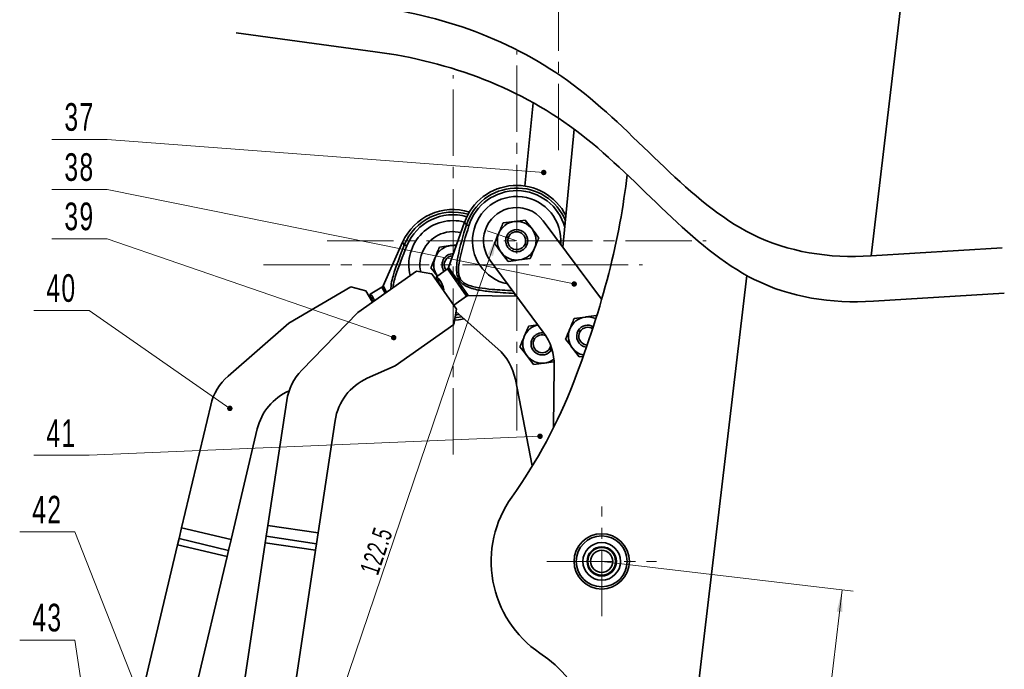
# Model space of a CAD drawing. Header units: millimetres. Extents: x -594 to 641, y -420 to 420.
# Tile 25 of 43: x 184 to 362, y -188 to -70. Entities that reach past the tile are written whole.
import ezdxf

# ---------------------------------------------------------------- set-up
doc = ezdxf.new("R2010")
doc.units = ezdxf.units.MM
doc.linetypes.add('点画线', pattern=[18, 12, -2, 2, -2])
doc.layers.get('0').update_dxf_attribs({"lineweight": 35})
for name, color, linetype, lineweight in [('中心线层', 1, '点画线', 18), ('尺寸线层', 3, 'Continuous', 18), ('粗实线层', 7, 'Continuous', 35), ('细实线层', 7, 'Continuous', 18)]:
    doc.layers.add(name, color=color, linetype=linetype, lineweight=lineweight)
doc.styles.add('标准', font='txt', dxfattribs={"width": 0.667})
doc.dimstyles.new('GB_尺寸', dxfattribs={"dimtxt": 3.5, "dimasz": 4, "dimexe": 2, "dimexo": 0, "dimtad": 1, "dimdsep": 46, "dimtxsty": '标准', "dimblk": '_CAXARROW', "dimcen": 0, "dimdle": 6, "dimazin": 2, "dimtfac": 0.707107, "dimtdec": 3, "dimtmove": 2, "dimatfit": 3, "dimfxl": 0, "dimfrac": 2, "dimtolj": 1, "dimtzin": 0, "dimarcsym": 0})

# ---------------------------------------------------------------- blocks, each defined once
blk = doc.blocks.new('*X25')
at = {"layer": '尺寸线层', "linetype": 'Continuous'}
for points in [[(270.61, -109.01), (268.85, -112.64), (269.79, -112.96)], [(231.22, -225.03), (232.03, -221.09), (232.98, -221.41)]]:
    blk.add_hatch(color=0, dxfattribs=at).paths.add_polyline_path(points, flags=0)
at = {"layer": '尺寸线层', "color": 0, "linetype": 'Continuous'}
for p, q in [((274.07, -110.19), (268.71, -108.37)), ((231.22, -225.03), (270.61, -109.01)), ((234.68, -226.21), (229.33, -224.39))]:
    blk.add_line(p, q, dxfattribs=at)
at = {"layer": '尺寸线层', "color": 0, "insert": (248.68, -166.27), "char_height": 3.5, "width": 16.1825, "attachment_point": 5, "rotation": 71.2506, "line_spacing_factor": 1.15057, "style": '标准'}
blk.add_mtext('\\T1.1;122.5', dxfattribs=at)
blk = doc.blocks.new('_CAXARROW')
blk.add_hatch(color=0).paths.add_polyline_path([(0, 0), (-1, 0.125), (-1, -0.125)], flags=0)
blk = doc.blocks.new('*X26')
at = {"layer": '尺寸线层', "linetype": 'Continuous'}
for points in [[(332.95, -173.33), (331.98, -177.24), (332.97, -177.36)], [(323.54, -252.77), (323.52, -248.74), (324.51, -248.86)]]:
    blk.add_hatch(color=0, dxfattribs=at).paths.add_polyline_path(points, flags=0)
at = {"layer": '尺寸线层', "color": 0, "linetype": 'Continuous'}
for p, q in [((289.45, -168.18), (334.93, -173.56)), ((323.54, -252.77), (332.95, -173.33)), ((280.05, -247.63), (325.53, -253.01))]:
    blk.add_line(p, q, dxfattribs=at)
at = {"layer": '尺寸线层', "color": 0, "insert": (325.91, -212.78), "char_height": 3.5, "width": 7, "attachment_point": 5, "rotation": 83.2479, "line_spacing_factor": 1.15057, "style": '标准'}
blk.add_mtext('\\T1.1;80', dxfattribs=at)
blk = doc.blocks.new('*X77')
at = {"layer": '细实线层', "lineweight": 18}
h = blk.add_hatch(color=0, dxfattribs=at)
edge = h.paths.add_edge_path(flags=0)
edge.add_arc((0, 0), 0.5, 0, 360)
at = {"layer": '细实线层', "color": 0}
for p, q in [((-79.01, 5.97), (-89.01, 5.97)), ((0, 0), (-79.01, 5.97))]:
    blk.add_line(p, q, dxfattribs=at)
at = {"layer": '细实线层', "color": 0, "lineweight": 18, "insert": (-84.01, 7.47), "char_height": 5, "width": 17, "attachment_point": 8, "line_spacing_factor": 1.15057, "style": '标准'}
blk.add_mtext('\\T1.1;37', dxfattribs=at)
blk = doc.blocks.new('*X78')
at = {"layer": '细实线层', "lineweight": 18}
h = blk.add_hatch(color=0, dxfattribs=at)
edge = h.paths.add_edge_path(flags=0)
edge.add_arc((0, 0), 0.5, 0, 360)
at = {"layer": '细实线层', "color": 0}
for p, q in [((-84.52, 17.08), (-94.52, 17.08)), ((0, 0), (-84.52, 17.08))]:
    blk.add_line(p, q, dxfattribs=at)
at = {"layer": '细实线层', "color": 0, "lineweight": 18, "insert": (-89.52, 18.58), "char_height": 5, "width": 17, "attachment_point": 8, "line_spacing_factor": 1.15057, "style": '标准'}
blk.add_mtext('\\T1.1;38', dxfattribs=at)
blk = doc.blocks.new('*X79')
at = {"layer": '细实线层', "lineweight": 18}
h = blk.add_hatch(color=0, dxfattribs=at)
edge = h.paths.add_edge_path(flags=0)
edge.add_arc((0, 0), 0.5, 0, 360)
at = {"layer": '细实线层', "color": 0}
for p, q in [((-51.86, 17.85), (-61.86, 17.85)), ((0, 0), (-51.86, 17.85))]:
    blk.add_line(p, q, dxfattribs=at)
at = {"layer": '细实线层', "color": 0, "lineweight": 18, "insert": (-56.86, 19.35), "char_height": 5, "width": 17, "attachment_point": 8, "line_spacing_factor": 1.15057, "style": '标准'}
blk.add_mtext('\\T1.1;39', dxfattribs=at)
blk = doc.blocks.new('*X80')
at = {"layer": '细实线层', "lineweight": 18}
h = blk.add_hatch(color=0, dxfattribs=at)
edge = h.paths.add_edge_path(flags=0)
edge.add_arc((0, 0), 0.5, 0, 360)
at = {"layer": '细实线层', "color": 0}
for p, q in [((-25.47, 17.7), (-35.47, 17.7)), ((0, 0), (-25.47, 17.7))]:
    blk.add_line(p, q, dxfattribs=at)
at = {"layer": '细实线层', "color": 0, "lineweight": 18, "insert": (-30.47, 19.2), "char_height": 5, "width": 17, "attachment_point": 8, "line_spacing_factor": 1.15057, "style": '标准'}
blk.add_mtext('\\T1.1;40', dxfattribs=at)
blk = doc.blocks.new('*X81')
at = {"layer": '细实线层', "lineweight": 18}
h = blk.add_hatch(color=0, dxfattribs=at)
edge = h.paths.add_edge_path(flags=0)
edge.add_arc((0, 0), 0.5, 0, 360)
at = {"layer": '细实线层', "color": 0}
for p, q in [((0, 0), (-81.6, -3.45)), ((-81.6, -3.45), (-91.6, -3.45))]:
    blk.add_line(p, q, dxfattribs=at)
at = {"layer": '细实线层', "color": 0, "lineweight": 18, "insert": (-86.6, -1.95), "char_height": 5, "width": 17, "attachment_point": 8, "line_spacing_factor": 1.15057, "style": '标准'}
blk.add_mtext('\\T1.1;41', dxfattribs=at)
blk = doc.blocks.new('*X82')
at = {"layer": '细实线层', "lineweight": 18}
h = blk.add_hatch(color=0, dxfattribs=at)
edge = h.paths.add_edge_path(flags=0)
edge.add_arc((0, 0), 0.5, 0, 360)
at = {"layer": '细实线层', "color": 0}
for p, q in [((-26.96, 68.44), (-36.96, 68.44)), ((0, 0), (-26.96, 68.44))]:
    blk.add_line(p, q, dxfattribs=at)
at = {"layer": '细实线层', "color": 0, "lineweight": 18, "insert": (-31.96, 69.94), "char_height": 5, "width": 17, "attachment_point": 8, "line_spacing_factor": 1.15057, "style": '标准'}
blk.add_mtext('\\T1.1;42', dxfattribs=at)
blk = doc.blocks.new('*X83')
at = {"layer": '细实线层', "lineweight": 18}
h = blk.add_hatch(color=0, dxfattribs=at)
edge = h.paths.add_edge_path(flags=0)
edge.add_arc((0, 0), 0.5, 0, 360)
at = {"layer": '细实线层', "color": 0}
for p, q in [((-12.69, 85.8), (-22.69, 85.8)), ((0, 0), (-12.69, 85.8))]:
    blk.add_line(p, q, dxfattribs=at)
at = {"layer": '细实线层', "color": 0, "lineweight": 18, "insert": (-17.69, 87.3), "char_height": 5, "width": 17, "attachment_point": 8, "line_spacing_factor": 1.15057, "style": '标准'}
blk.add_mtext('\\T1.1;43', dxfattribs=at)

msp = doc.modelspace()

# ---------------------------------------------------------------- linework, layer by layer
at = {"layer": '中心线层'}
for p, q in [((281.618, -93.826), (281.618, 52.107)), ((274.068, -144.486), (274.068, -75.885)), ((262.557, -148.847), (262.557, -80.246)), ((239.767, -110.186), (308.368, -110.186)), ((228.256, -114.546), (296.857, -114.546)), ((289.453, -178.094), (289.453, -158.266)), ((279.539, -168.18), (299.367, -168.18))]:
    msp.add_line(p, q, dxfattribs=at)
at = {"layer": '粗实线层'}
for p, q in [((338.213, -112.939), (349.763, -15.384)), ((223.316, -72.615), (248.465, -76.001)), ((277.078, -85.244), (275.546, -100.296)), ((284.466, -90.013), (282.433, -111.376)), ((264.636, -106.862), (261.754, -115.041)), ((264.972, -107.34), (264.636, -106.862)), ((271.609, -106.979), (273.612, -106.716)), ((275.616, -106.453), (276.846, -108.056)), ((289.398, -120.734), (278.881, -106.604)), ((264.972, -107.34), (265.426, -107.483)), ((253.433, -110.452), (249.883, -118.364)), ((253.727, -110.957), (253.433, -110.452)), ((272.563, -109.582), (272.212, -109.441)), ((253.727, -110.957), (254.169, -111.136)), ((260.098, -111.339), (262.101, -111.076)), ((275.572, -110.789), (275.924, -110.931)), ((338.213, -112.939), (361.91, -111.488)), ((269.255, -113.768), (278.889, -126.713)), ((272.52, -113.919), (271.29, -112.315)), ((276.527, -113.393), (274.523, -113.656)), ((255.947, -115.694), (245.302, -123.157)), ((258.733, -116.184), (255.947, -115.694)), ((261.57, -115.284), (259.566, -116.689)), ((265.014, -120.197), (261.57, -115.284)), ((261.754, -115.041), (263.53, -117.574)), ((263.201, -122.557), (258.733, -116.184)), ((259.652, -117.471), (259.626, -117.458)), ((260.173, -117.337), (259.951, -117.07)), ((263.53, -117.574), (265.306, -120.106)), ((315.713, -116.487), (299.908, -249.977)), ((244.042, -118.534), (232.815, -125.089)), ((246.777, -119.253), (244.042, -118.534)), ((247.966, -121.289), (246.777, -119.253)), ((249.679, -118.591), (247.566, -119.825)), ((250.3, -119.654), (249.679, -118.591)), ((249.883, -118.364), (250.538, -119.486)), ((260.127, -117.955), (259.908, -117.642)), ((260.127, -117.955), (259.937, -117.902)), ((260.899, -119.056), (260.127, -117.955)), ((247.587, -120.611), (247.562, -120.597)), ((248.02, -121.134), (247.828, -120.804)), ((248.02, -121.134), (247.835, -121.064)), ((248.117, -120.521), (247.918, -120.236)), ((248.069, -121.217), (248.02, -121.134)), ((262.689, -121.827), (265.014, -120.197)), ((265.306, -120.106), (273.977, -120.186)), ((273.644, -119.665), (273.642, -119.707)), ((273.977, -120.186), (273.642, -119.707)), ((338.603, -121.126), (362.3, -119.676)), ((262.711, -125.343), (263.201, -122.557)), ((245.302, -123.157), (235.168, -133.626)), ((263.113, -123.058), (270.649, -129.741)), ((284.47, -124.259), (286.473, -123.996)), ((232.815, -125.089), (221.848, -134.682)), ((262.711, -125.343), (252.067, -132.806)), ((276.214, -125.631), (277.917, -125.407)), ((285.546, -126.621), (285.222, -126.423)), ((277.321, -127.944), (277.005, -127.735)), ((280.248, -129.221), (280.026, -129.732)), ((280.026, -129.732), (280.342, -129.941)), ((280.437, -129.782), (280.342, -129.941)), ((285.381, -131.199), (284.151, -129.596)), ((277.125, -132.571), (275.896, -130.967)), ((286.003, -131.117), (285.381, -131.199)), ((247.024, -135.065), (252.067, -132.806)), ((280.741, -132.096), (279.129, -132.308)), ((280.735, -143.99), (280.866, -132.8)), ((276.894, -150.923), (273.827, -135.297)), ((218.702, -139.902), (213.432, -162.127)), ((232.464, -139.089), (229.055, -161.674)), ((227.133, -144.225), (222.385, -164.25)), ((241.225, -142.698), (238.153, -163.047)), ((228.756, -163.651), (229.055, -161.674)), ((229.055, -161.674), (238.153, -163.047)), ((212.971, -164.073), (213.432, -162.127)), ((213.432, -162.127), (222.385, -164.25)), ((228.583, -164.798), (228.756, -163.651)), ((228.756, -163.651), (237.854, -165.025)), ((237.854, -165.025), (228.756, -163.651)), ((238.153, -163.047), (237.854, -165.025)), ((212.703, -165.202), (203.496, -204.035)), ((212.703, -165.202), (212.971, -164.073)), ((221.656, -167.325), (212.703, -165.202)), ((212.971, -164.073), (221.924, -166.196)), ((221.924, -166.196), (212.971, -164.073)), ((222.385, -164.25), (221.924, -166.196)), ((228.583, -164.798), (222.625, -204.26)), ((237.681, -166.172), (228.583, -164.798)), ((237.854, -165.025), (237.681, -166.172)), ((221.656, -167.325), (212.864, -204.408)), ((221.924, -166.196), (221.656, -167.325)), ((237.681, -166.172), (231.991, -203.856))]:
    msp.add_line(p, q, dxfattribs=at)
for points in [[(262.852, -124.542), (263.54, -124.498), (264.561, -124.343)], [(264.117, -123.949), (263.185, -124.056), (262.935, -124.07)], [(263.02, -123.589), (263.233, -123.575), (263.649, -123.534)]]:
    msp.add_lwpolyline(points, dxfattribs=at)
for radius in [5, 4.6, 3.4, 2.65, 2.5, 2]:
    msp.add_circle((289.453, -168.18), radius, dxfattribs=at)
for centre, radius, start, end in [((274.068, -110.186), 10, 26.99936, 160.58807), ((274.068, -110.186), 9.531, 22.24824, 162.6293), ((274.068, -110.186), 9.055, 15.79499, 162.6293), ((274.068, -110.186), 8, 355.24928, 258.06853), ((262.557, -114.546), 10, 72.75947, 155.83556), ((262.557, -114.546), 9.531, 73.39296, 157.8768), ((274.068, -110.186), 6, 104.8575, 216.65891), ((274.068, -110.186), 6, 36.65891, 104.8575), ((262.557, -114.546), 9.055, 73.95319, 157.8768), ((262.557, -114.546), 8, 74.83318, 194.1322), ((274.068, -110.186), 3.5, 97.47733, 157.47733), ((274.068, -110.186), 3.5, 37.47733, 97.47733), ((262.557, -114.546), 6, 76.25303, 116.6327), ((274.068, -110.186), 2, 338.14332, 158.14332), ((274.068, -110.186), 1.621, 338.14332, 158.14332), ((274.068, -110.186), 3.5, 337.47733, 37.47733), ((262.557, -114.546), 6, 116.6327, 192.31596), ((274.068, -110.186), 3.5, 157.47733, 217.47733), ((274.068, -110.186), 2, 158.14332, 338.14332), ((274.068, -110.186), 1.621, 158.14332, 338.14332), ((262.557, -114.546), 3.5, 97.47733, 157.47733), ((262.557, -114.546), 3.5, 80.33049, 97.47733), ((274.068, -110.186), 3.5, 277.47733, 337.47733), ((262.557, -114.546), 3.5, 157.47733, 215.65216), ((262.557, -114.546), 2, 87.81359, 216.11668), ((262.557, -114.546), 1.621, 92.01851, 216.37013), ((274.068, -110.186), 3.5, 217.47733, 277.47733), ((261.283, -114.875), 0.5, 305.03286, 340.58807), ((249.427, -118.159), 0.5, 300.28035, 335.83556), ((265.301, -120.606), 0.5, 89.47764, 125.03286), ((286.929, -127.466), 3.5, 97.47733, 157.47733), ((286.929, -127.466), 3.5, 65.75185, 97.47733), ((278.673, -128.838), 3.5, 102.33425, 157.47733), ((286.929, -127.466), 3.5, 157.47733, 217.47733), ((286.929, -127.466), 2, 148.57581, 261.58264), ((286.929, -127.466), 2, 60.0323, 148.57581), ((286.929, -127.466), 1.621, 56.877, 148.57581), ((278.673, -128.838), 3.5, 157.47733, 217.47733), ((278.673, -128.838), 2, 146.53797, 326.53797), ((278.673, -128.838), 2, 80.60848, 146.53797), ((278.673, -128.838), 1.621, 146.53797, 326.53797), ((278.673, -128.838), 1.621, 66.12644, 146.53797), ((270.867, -132.683), 10, 359.33002, 36.65891), ((286.929, -127.466), 1.621, 148.57581, 264.35803), ((264.014, -137.223), 10, 11.10523, 48.43411), ((286.929, -127.466), 3.5, 217.47733, 256.78523), ((278.673, -128.838), 3.5, 217.47733, 277.47733), ((278.673, -128.838), 3.5, 277.47733, 307.6042), ((228.432, -142.209), 10, 131.1769, 166.66195), ((242.352, -140.581), 10, 135.92941, 171.41445), ((251.113, -144.191), 10, 114.1363, 171.41445), ((195.789, -101.457), 95, 324.53514, 338.88111), ((236.863, -146.532), 10, 113.43282, 166.66195), ((289.453, -168.18), 20, 144.53514, 235.98189), ((264.277, -205.479), 25, 290.51398, 55.98189)]:
    msp.add_arc(centre, radius, start, end, dxfattribs=at)
for centre, major_axis, start_param, end_param in [((259.972, -120.068), (-0.549, 3.231), 4.9722516, 5.6586624), ((262.166, -118.53), (2.85, -1.618), 4.3290467, 4.4525263), ((247.691, -123.226), (-0.28, 3.266), 5.42509, 5.6586624)]:
    msp.add_ellipse(centre, major_axis=major_axis, ratio=0.3419987, start_param=start_param, end_param=end_param, dxfattribs=at)
for points, knots in [([(248.075, -67.813), (261.73, -69.652), (287.124, -79.033), (310.456, -110.277), (330.526, -113.409), (338.213, -112.939)], [0, 0, 0, 0, 40.2922429, 80.5285368, 103.6483396, 103.6483396, 103.6483396, 103.6483396]), ([(248.465, -76.001), (262.12, -77.84), (287.514, -87.22), (310.847, -118.464), (330.917, -121.597), (338.603, -121.126)], [0, 0, 0, 0, 40.2922429, 80.5285368, 103.6483396, 103.6483396, 103.6483396, 103.6483396]), ([(273.612, -106.716), (273.66, -106.709), (274.337, -106.621), (275, -106.534), (275.616, -106.453)], [0, 0, 0, 0, 0.1418029, 2.0207259, 2.0207259, 2.0207259, 2.0207259]), ([(273.642, -119.707), (272.289, -119.635), (270.125, -119.519), (267.55, -119.202), (265.928, -118.843), (264.803, -118.403), (263.946, -117.759), (263.409, -116.918), (263.153, -115.834), (263.177, -114.534), (263.656, -111.627), (264.383, -109.257), (264.972, -107.34)], [0, 0, 0, 0, 4.0648869, 6.5045545, 7.7797344, 9.0471435, 10.1047167, 10.939498, 11.985638, 13.398717, 14.8200693, 20.8244914, 20.8244914, 20.8244914, 20.8244914]), ([(265.426, -107.483), (264.838, -109.382), (264.114, -111.717), (263.57, -114.562), (263.499, -115.789), (263.684, -116.801), (264.161, -117.56), (265.319, -118.342), (267.24, -118.73), (270.047, -119.05), (272.076, -119.149), (273.304, -119.209)], [0, 0, 0, 0, 5.9639143, 7.3308783, 8.6901869, 9.6367401, 10.3695435, 11.3176103, 13.7386444, 16.1451732, 19.8325234, 19.8325234, 19.8325234, 19.8325234]), ([(271.609, -106.979), (271.544, -107.135), (271.292, -107.744), (271.03, -108.376), (270.835, -108.845)], [0, 0, 0, 0, 0.5204407, 2.0207259, 2.0207259, 2.0207259, 2.0207259]), ([(276.846, -108.056), (276.875, -108.094), (277.29, -108.636), (277.697, -109.167), (278.075, -109.66)], [0, 0, 0, 0, 0.1418029, 2.0207259, 2.0207259, 2.0207259, 2.0207259]), ([(270.835, -108.845), (270.765, -109.015), (270.503, -109.647), (270.247, -110.262), (270.061, -110.712)], [0, 0, 0, 0, 0.5428349, 2.0207259, 2.0207259, 2.0207259, 2.0207259]), ([(278.075, -109.66), (278.01, -109.817), (277.758, -110.425), (277.496, -111.057), (277.301, -111.527)], [0, 0, 0, 0, 0.5204407, 2.0207259, 2.0207259, 2.0207259, 2.0207259]), ([(251.302, -118.951), (251.317, -118.628), (251.355, -117.832), (252.096, -115.121), (252.998, -112.818), (253.727, -110.957)], [0, 0, 0, 0, 0.9678856, 2.3885774, 8.3902094, 8.3902094, 8.3902094, 8.3902094]), ([(254.169, -111.136), (253.445, -112.983), (252.555, -115.252), (251.77, -117.802), (251.707, -118.468), (251.688, -118.68)], [0, 0, 0, 0, 5.9588161, 7.3246116, 7.9630844, 7.9630844, 7.9630844, 7.9630844]), ([(260.098, -111.339), (260.033, -111.495), (259.78, -112.104), (259.518, -112.736), (259.324, -113.205)], [0, 0, 0, 0, 0.5204407, 2.0207259, 2.0207259, 2.0207259, 2.0207259]), ([(262.101, -111.076), (262.149, -111.07), (262.521, -111.021), (262.885, -110.973), (263.203, -110.931)], [0, 0, 0, 0, 0.1419134, 1.1107622, 1.1107622, 1.1107622, 1.1107622]), ([(271.29, -112.315), (271.261, -112.277), (270.846, -111.736), (270.439, -111.205), (270.061, -110.712)], [0, 0, 0, 0, 0.1418029, 2.0207259, 2.0207259, 2.0207259, 2.0207259]), ([(277.301, -111.527), (277.231, -111.696), (276.969, -112.328), (276.714, -112.943), (276.527, -113.393)], [0, 0, 0, 0, 0.5428349, 2.0207259, 2.0207259, 2.0207259, 2.0207259]), ([(259.324, -113.205), (259.253, -113.375), (258.991, -114.007), (258.736, -114.622), (258.55, -115.072)], [0, 0, 0, 0, 0.5428349, 2.0207259, 2.0207259, 2.0207259, 2.0207259]), ([(274.523, -113.656), (274.476, -113.662), (273.799, -113.751), (273.136, -113.838), (272.52, -113.919)], [0, 0, 0, 0, 0.1418029, 2.0207259, 2.0207259, 2.0207259, 2.0207259]), ([(259.779, -116.676), (259.75, -116.638), (259.335, -116.096), (258.928, -115.565), (258.55, -115.072)], [0, 0, 0, 0, 0.1418029, 2.0207259, 2.0207259, 2.0207259, 2.0207259]), ([(259.561, -116.707), (259.573, -116.838), (259.594, -117.088), (259.616, -117.339), (259.626, -117.458)], [0, 0, 0, 0, 0.39535369, 0.75452191, 0.75452191, 0.75452191, 0.75452191]), ([(259.951, -117.07), (259.854, -116.96), (259.66, -116.741), (259.542, -116.635), (259.576, -116.721), (259.584, -116.741)], [0, 0, 0, 0, 0.26554813, 0.52744905, 0.60682335, 0.60682335, 0.60682335, 0.60682335]), ([(259.668, -117.495), (259.697, -117.508), (259.764, -117.537), (259.996, -117.805), (260.127, -117.955)], [0, 0, 0, 0, 0.28602884, 0.65352687, 0.65352687, 0.65352687, 0.65352687]), ([(259.908, -117.642), (259.911, -117.599), (259.919, -117.493), (259.934, -117.302), (259.945, -117.155), (259.951, -117.07)], [0, 0, 0, 0, 0.13034514, 0.31885919, 0.57444455, 0.57444455, 0.57444455, 0.57444455]), ([(247.56, -119.842), (247.56, -119.974), (247.561, -120.226), (247.562, -120.477), (247.562, -120.597)], [0, 0, 0, 0, 0.39535369, 0.75452191, 0.75452191, 0.75452191, 0.75452191]), ([(247.918, -120.236), (247.83, -120.119), (247.655, -119.885), (247.546, -119.77), (247.574, -119.858), (247.58, -119.878)], [0, 0, 0, 0, 0.26554813, 0.52744905, 0.60682335, 0.60682335, 0.60682335, 0.60682335]), ([(247.601, -120.637), (247.629, -120.652), (247.692, -120.687), (247.902, -120.973), (248.02, -121.134)], [0, 0, 0, 0, 0.28602884, 0.65352687, 0.65352687, 0.65352687, 0.65352687]), ([(247.828, -120.804), (247.834, -120.761), (247.851, -120.656), (247.881, -120.467), (247.905, -120.321), (247.918, -120.236)], [0, 0, 0, 0, 0.13034514, 0.31885919, 0.57444455, 0.57444455, 0.57444455, 0.57444455]), ([(284.47, -124.259), (284.405, -124.415), (284.153, -125.024), (283.89, -125.656), (283.696, -126.125)], [0, 0, 0, 0, 0.5204407, 2.0207259, 2.0207259, 2.0207259, 2.0207259]), ([(286.473, -123.996), (286.521, -123.989), (287.197, -123.901), (287.86, -123.814), (288.477, -123.733)], [0, 0, 0, 0, 0.1418029, 2.0207259, 2.0207259, 2.0207259, 2.0207259]), ([(276.214, -125.631), (276.149, -125.787), (275.897, -126.396), (275.635, -127.028), (275.44, -127.497)], [0, 0, 0, 0, 0.5204407, 2.0207259, 2.0207259, 2.0207259, 2.0207259]), ([(283.696, -126.125), (283.625, -126.295), (283.363, -126.927), (283.108, -127.542), (282.922, -127.992)], [0, 0, 0, 0, 0.5428349, 2.0207259, 2.0207259, 2.0207259, 2.0207259]), ([(275.44, -127.497), (275.37, -127.667), (275.108, -128.299), (274.853, -128.914), (274.666, -129.364)], [0, 0, 0, 0, 0.5428349, 2.0207259, 2.0207259, 2.0207259, 2.0207259]), ([(284.151, -129.596), (284.122, -129.558), (283.707, -129.016), (283.3, -128.485), (282.922, -127.992)], [0, 0, 0, 0, 0.1418029, 2.0207259, 2.0207259, 2.0207259, 2.0207259]), ([(275.896, -130.967), (275.867, -130.929), (275.451, -130.388), (275.045, -129.857), (274.666, -129.364)], [0, 0, 0, 0, 0.1418029, 2.0207259, 2.0207259, 2.0207259, 2.0207259]), ([(279.129, -132.308), (279.081, -132.314), (278.405, -132.403), (277.742, -132.49), (277.125, -132.571)], [0, 0, 0, 0, 0.1418029, 2.0207259, 2.0207259, 2.0207259, 2.0207259])]:
    msp.add_open_spline(points, degree=3, knots=knots, dxfattribs=at)
msp.add_open_spline([(284.408, -135.685), (289.703, -121.977), (292.741, -109.642), (294.062, -98.247)], degree=3, dxfattribs=at)

# ---------------------------------------------------------------- block references
at = {"layer": '细实线层'}
for name, p in [('*X77', (278.964, -97.846)), ('*X78', (284.47, -118.013)), ('*X79', (251.812, -127.704)), ('*X80', (222.165, -140.513)), ('*X81', (278.293, -145.55)), ('*X82', (221.101, -231.269)), ('*X83', (206.835, -268.223))]:
    msp.add_blockref(name, p, dxfattribs=at)

# ---------------------------------------------------------------- dimensions: what is measured, and where the dimension line sits
at = {"layer": '尺寸线层'}
dim = msp.add_linear_dim(base=(270.605, -109.011), p1=(234.685, -226.21), p2=(274.068, -110.186), angle=71.25061, text='122.5', dimstyle='GB_尺寸', override={"dimscale": 1, "dimsah": 1, "dimtfac": 1, "dimtfill": 1, "dimtzin": 0}, dxfattribs=at)
dim.commit()
dim.dimension.update_dxf_attribs({"geometry": '*X25', "text_midpoint": (248.683, -166.265)})
dim = msp.add_linear_dim(base=(332.948, -173.33), p1=(280.047, -247.625), p2=(289.453, -168.18), angle=83.24794, dimstyle='GB_尺寸', override={"dimscale": 1, "dimsah": 1, "dimtfill": 1, "dimtzin": 0}, dxfattribs=at)
dim.commit()
dim.dimension.update_dxf_attribs({"geometry": '*X26', "text_midpoint": (325.906, -212.775)})

doc.saveas('drawing.dxf')
